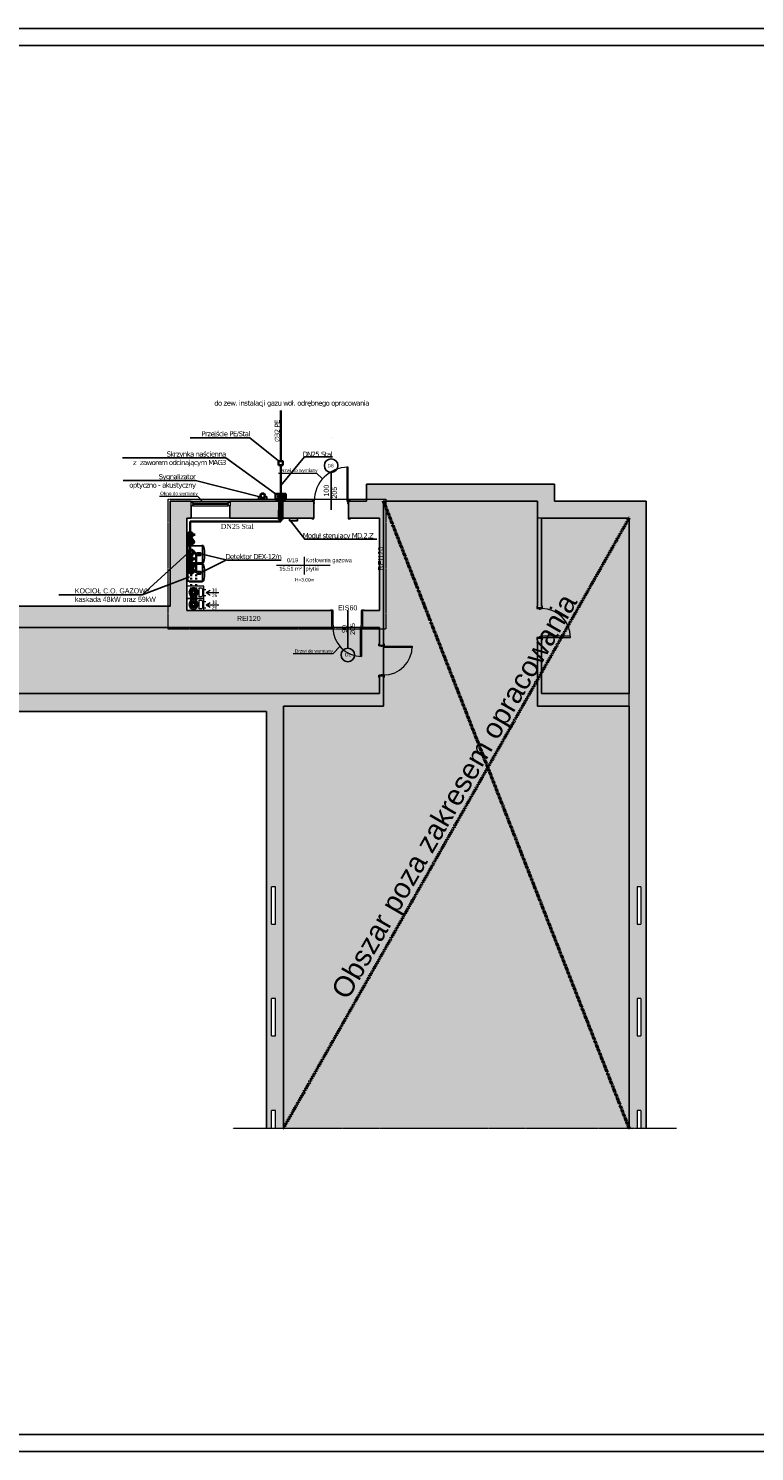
# Model space of a CAD drawing. Header units: inches. Extents: x -112469 to 885939, y -131046 to 286269.
# Tile 11 of 138: x -68105 to -46672, y -131046 to -89046. Entities that reach past the tile are written whole.
import ezdxf
from ezdxf import colors
from ezdxf.entities.mleader import LeaderData, LeaderLine
from ezdxf.math import Vec2, Vec3

# ---------------------------------------------------------------- set-up
doc = ezdxf.new("R2010")
doc.units = ezdxf.units.IN
doc.header["$MEASUREMENT"] = 0
doc.linetypes.add('Aligning Line 1_8_', pattern=[0.635, 0.3175, -0.3175])
doc.linetypes.add('Kreska', pattern=[0.635, 0.3175, -0.3175])
for name, color, linetype, lineweight in [('3_c.o._opis_średnice', 7, 'Continuous', 15), ('3_gaz_istniejacy', 7, 'Continuous', 30), ('_gaz', 40, 'Continuous', 35), ('_IS_CO grzejniki', 1, 'Continuous', 35), ('_IS_gaz opis', 46, 'Continuous', 25), ('A-AREA-IDEN', 251, 'Continuous', 9), ('A-DETL', 251, 'Continuous', 9), ('A-DETL-GENF', 254, 'Continuous', 9), ('A-DETL-MEDM', 251, 'Continuous', 25), ('A-DETL-THIN', 251, 'Continuous', 9), ('A-DOOR', 251, 'Continuous', 9), ('A-DOOR-FRAM', 251, 'Continuous', 18), ('A-GLAZ', 251, 'Continuous', 9), ('A-WALL', 251, 'Continuous', 9), ('A-WALL-PATT', 254, 'Continuous', 25), ('G-ANNO-TEXT', 251, 'Continuous', 9), ('GAZ', 40, 'Continuous', 60), ('I-WALL', 251, 'Continuous', 9), ('S-BEAM', 253, 'Continuous', 9)]:
    doc.layers.add(name, color=color, linetype=linetype, lineweight=lineweight)
doc.styles.add('Arial', font='arial.ttf', dxfattribs={"height": 25})
doc.styles.add('Arial_1', font='arial.ttf', dxfattribs={"height": 12})
doc.styles.add('Arial_3', font='arial.ttf', dxfattribs={"height": 15})
doc.styles.add('Arial_5', font='arial.ttf', dxfattribs={"height": 20})
doc.styles.add('krzysiek', font='times.ttf')
doc.styles.get("Standard").update_dxf_attribs({"font": 'arial.ttf'})

# ---------------------------------------------------------------- blocks, each defined once
blk = doc.blocks.new('Aluminum_1 szybowe - Okno 110_250 p_190-437917-3_Poziom parteru')
at = {"layer": 'A-GLAZ'}
for p, q in [((-81.3, 12.7), (-27.2, 12.7)), ((-81.3, 1.2), (-27.2, 1.2)), ((-27.2, 1.2), (-27.2, 12.7))]:
    blk.add_line(p, q, dxfattribs=at)
blk = doc.blocks.new('Aluminum_1 szybowe - Okno 110_250 p_190-V3-3_Poziom parteru')
at = {"layer": 'A-GLAZ'}
for p, q in [((-137.2, 12.7), (-27.2, 12.7)), ((-137.2, 12.7), (-137.2, 1.2)), ((-137.2, 1.2), (-27.2, 1.2)), ((-27.2, 1.2), (-27.2, 12.7))]:
    blk.add_line(p, q, dxfattribs=at)
blk = doc.blocks.new('Aluminum_1 szybowe - Okno 110_250 p_190-V4-3_Poziom parteru')
at = {"layer": 'A-GLAZ'}
for p, q in [((-137.2, 12.7), (-83.1, 12.7)), ((-137.2, 12.7), (-137.2, 1.2)), ((-137.2, 1.2), (-83.1, 1.2))]:
    blk.add_line(p, q, dxfattribs=at)
blk = doc.blocks.new('Drzwi-wewnętrzne-jednoskrzydłowe-dwupanelowe-drewniane - 900 x 2100mm-438152-3_Poziom parteru')
at = {"layer": 'A-DOOR', "lineweight": 18}
for p, q in [((42.5, 90.7), (39, 90.7)), ((39, 90.7), (39, 5.7)), ((42.5, 5.7), (42.5, 90.7)), ((39, 5.7), (42.5, 5.7))]:
    blk.add_line(p, q, dxfattribs=at)
at = {"layer": 'A-DOOR'}
for p, q in [((-43.1, 7.7), (-49.6, 7.7)), ((-49.6, 7.7), (-49.6, 5.7)), ((-49.6, 5.7), (-43.1, 5.7)), ((-43.1, 5.7), (-43.1, 7.7)), ((49.6, 7.7), (43.1, 7.7)), ((43.1, 7.7), (43.1, 5.7)), ((43.1, 5.7), (49.6, 5.7)), ((49.6, 5.7), (49.6, 7.7)), ((-43.1, -6.3), (-49.6, -6.3)), ((-49.6, -6.3), (-49.6, -8.3)), ((-49.6, -8.3), (-43.1, -8.3)), ((-43.1, -8.3), (-43.1, -6.3)), ((49.6, -6.3), (43.1, -6.3)), ((43.1, -6.3), (43.1, -8.3)), ((43.1, -8.3), (49.6, -8.3)), ((49.6, -8.3), (49.6, -6.3))]:
    blk.add_line(p, q, dxfattribs=at)
blk.add_arc((42.5, 5.7), 85, 90, 180, dxfattribs=at)
at = {"layer": 'A-DOOR-FRAM'}
for p, q in [((-42.5, 5.7), (-45, 5.7)), ((-45, 5.7), (-45, -6.3)), ((-42.5, 2.2), (-42.5, 5.7)), ((-41.2, 2.2), (-42.5, 2.2)), ((-41.2, -1.3), (-41.2, 2.2)), ((42.5, 2.2), (41.2, 2.2)), ((41.2, 2.2), (41.2, -1.3)), ((42.5, 5.7), (42.5, 2.2)), ((45, 5.7), (42.5, 5.7)), ((45, -6.3), (45, 5.7)), ((-45, -6.3), (-42.5, -6.3)), ((-42.5, -6.3), (-42.5, -1.3)), ((-42.5, -1.3), (-41.2, -1.3)), ((41.2, -1.3), (42.5, -1.3)), ((42.5, -1.3), (42.5, -6.3)), ((42.5, -6.3), (45, -6.3))]:
    blk.add_line(p, q, dxfattribs=at)
blk = doc.blocks.new('Drzwi-wewnętrzne-jednoskrzydłowe-dwupanelowe-drewniane - 1000 x 2100mm-689993-3_Poziom parteru')
at = {"layer": 'A-DOOR', "lineweight": 18}
for p, q in [((50, 124.6825), (46.5, 124.6825)), ((46.5, 124.6825), (46.5, 24.6825)), ((50, 24.6825), (50, 124.6825)), ((46.5, 24.6825), (50, 24.6825))]:
    blk.add_line(p, q, dxfattribs=at)
at = {"layer": 'A-DOOR'}
for p, q in [((-50.635, 26.6825), (-57.135, 26.6825)), ((-57.135, 26.6825), (-57.135, 24.6825)), ((-57.135, 24.6825), (-50.635, 24.6825)), ((-50.635, 24.6825), (-50.635, 26.6825)), ((57.135, 26.6825), (50.635, 26.6825)), ((50.635, 26.6825), (50.635, 24.6825)), ((50.635, 24.6825), (57.135, 24.6825)), ((57.135, 24.6825), (57.135, 26.6825)), ((-50.635, -25.3175), (-57.135, -25.3175)), ((-57.135, -25.3175), (-57.135, -27.3175)), ((-57.135, -27.3175), (-50.635, -27.3175)), ((-50.635, -27.3175), (-50.635, -25.3175)), ((57.135, -25.3175), (50.635, -25.3175)), ((50.635, -25.3175), (50.635, -27.3175)), ((50.635, -27.3175), (57.135, -27.3175)), ((57.135, -27.3175), (57.135, -25.3175))]:
    blk.add_line(p, q, dxfattribs=at)
blk.add_arc((50, 24.6825), 100, 90, 180, dxfattribs=at)
at = {"layer": 'A-DOOR-FRAM'}
for p, q in [((-50, 24.6825), (-52.5, 24.6825)), ((-52.5, 24.6825), (-52.5, -25.3175)), ((-50, 21.1825), (-50, 24.6825)), ((-48.73, 21.1825), (-50, 21.1825)), ((-50, -25.3175), (-50, 17.69)), ((-50, 17.69), (-48.73, 17.69)), ((-48.73, 17.69), (-48.73, 21.1825)), ((50, 21.1825), (48.73, 21.1825)), ((48.73, 21.1825), (48.73, 17.69)), ((48.73, 17.69), (50, 17.69)), ((50, 24.6825), (50, 21.1825)), ((52.5, 24.6825), (50, 24.6825)), ((50, 17.69), (50, -25.3175)), ((52.5, -25.3175), (52.5, 24.6825)), ((-52.5, -25.3175), (-50, -25.3175)), ((50, -25.3175), (52.5, -25.3175))]:
    blk.add_line(p, q, dxfattribs=at)
blk = doc.blocks.new('Drzwi-wewnętrzne-jednoskrzydłowe-dwupanelowe-drewniane - 900 x 2100mm-683114-3_Poziom parteru')
at = {"layer": 'A-DOOR'}
for p, q in [((-49.635, 27.3175), (-43.135, 27.3175)), ((-49.635, 25.3175), (-49.635, 27.3175)), ((-43.135, 25.3175), (-49.635, 25.3175)), ((-43.135, 27.3175), (-43.135, 25.3175)), ((43.135, 27.3175), (49.635, 27.3175)), ((43.135, 25.3175), (43.135, 27.3175)), ((49.635, 25.3175), (43.135, 25.3175)), ((49.635, 27.3175), (49.635, 25.3175)), ((-49.635, -24.6825), (-43.135, -24.6825)), ((-49.635, -26.6825), (-49.635, -24.6825)), ((-43.135, -26.6825), (-49.635, -26.6825)), ((-43.135, -24.6825), (-43.135, -26.6825)), ((43.135, -24.6825), (49.635, -24.6825)), ((43.135, -26.6825), (43.135, -24.6825)), ((49.635, -26.6825), (43.135, -26.6825)), ((49.635, -24.6825), (49.635, -26.6825))]:
    blk.add_line(p, q, dxfattribs=at)
at = {"layer": 'A-DOOR', "lineweight": 18}
for p, q in [((39, -24.6825), (42.5, -24.6825)), ((39, -109.6825), (39, -24.6825)), ((42.5, -24.6825), (42.5, -109.6825)), ((42.5, -109.6825), (39, -109.6825))]:
    blk.add_line(p, q, dxfattribs=at)
at = {"layer": 'A-DOOR'}
blk.add_arc((42.5, -24.6825), 85, 180, 270, dxfattribs=at)
at = {"layer": 'A-DOOR-FRAM'}
for p, q in [((-45, 25.3175), (-42.5, 25.3175)), ((-45, -24.6825), (-45, 25.3175)), ((-42.5, 25.3175), (-42.5, -17.69)), ((42.5, 25.3175), (45, 25.3175)), ((42.5, -17.69), (42.5, 25.3175)), ((45, 25.3175), (45, -24.6825)), ((-42.5, -24.6825), (-45, -24.6825)), ((-42.5, -17.69), (-41.23, -17.69)), ((-42.5, -21.1825), (-42.5, -24.6825)), ((-41.23, -21.1825), (-42.5, -21.1825)), ((-41.23, -17.69), (-41.23, -21.1825)), ((41.23, -17.69), (42.5, -17.69)), ((41.23, -21.1825), (41.23, -17.69)), ((42.5, -21.1825), (41.23, -21.1825)), ((42.5, -24.6825), (42.5, -21.1825)), ((45, -24.6825), (42.5, -24.6825))]:
    blk.add_line(p, q, dxfattribs=at)
blk = doc.blocks.new('Aluminum_1 szybowe - 115x115-690100-3_Poziom parteru')
at = {"layer": 'A-GLAZ', "lineweight": 18}
for p, q in [((-137.2, -13.7), (-132.1, -13.7)), ((-137.2, -25.1), (-137.2, -13.7)), ((-132.1, -25.1), (-137.2, -25.1)), ((-132.1, -13.7), (-132.1, -25.1)), ((-132.1, -18.1), (-27.2, -18.1)), ((-132.1, -20.7), (-132.1, -18.1)), ((-27.2, -20.7), (-132.1, -20.7)), ((-27.2, -13.7), (-22.2, -13.7)), ((-27.2, -25.1), (-27.2, -13.7)), ((-27.2, -18.1), (-27.2, -20.7)), ((-22.2, -25.1), (-27.2, -25.1)), ((-22.2, -13.7), (-22.2, -25.1))]:
    blk.add_line(p, q, dxfattribs=at)
at = {"layer": 'A-GLAZ'}
for p, q in [((-27.2, -13.7), (-132.1, -13.7)), ((-132.1, -25.1), (-27.2, -25.1))]:
    blk.add_line(p, q, dxfattribs=at)
blk = doc.blocks.new('Drzwi-wewnętrzne-jednoskrzydłowe-dwupanelowe-drewniane - 900 x 2100mm-658395-3_Poziom parteru')
at = {"layer": 'A-DOOR'}
for p, q in [((-49.6, 8.3), (-43.1, 8.3)), ((-49.6, 6.3), (-49.6, 8.3)), ((-43.1, 6.3), (-49.6, 6.3)), ((-43.1, 8.3), (-43.1, 6.3)), ((43.1, 8.3), (49.6, 8.3)), ((43.1, 6.3), (43.1, 8.3)), ((49.6, 6.3), (43.1, 6.3)), ((49.6, 8.3), (49.6, 6.3)), ((-49.6, -5.7), (-43.1, -5.7)), ((-49.6, -7.7), (-49.6, -5.7)), ((-43.1, -7.7), (-49.6, -7.7)), ((-43.1, -5.7), (-43.1, -7.7)), ((43.1, -5.7), (49.6, -5.7)), ((43.1, -7.7), (43.1, -5.7)), ((49.6, -7.7), (43.1, -7.7)), ((49.6, -5.7), (49.6, -7.7))]:
    blk.add_line(p, q, dxfattribs=at)
at = {"layer": 'A-DOOR', "lineweight": 18}
for p, q in [((39, -5.7), (42.5, -5.7)), ((39, -90.7), (39, -5.7)), ((42.5, -5.7), (42.5, -90.7)), ((42.5, -90.7), (39, -90.7))]:
    blk.add_line(p, q, dxfattribs=at)
at = {"layer": 'A-DOOR'}
blk.add_arc((42.5, -5.7), 85, 180, 270, dxfattribs=at)
at = {"layer": 'A-DOOR-FRAM'}
for p, q in [((-45, 6.3), (-42.5, 6.3)), ((-45, -5.7), (-45, 6.3)), ((-42.5, 6.3), (-42.5, 1.3)), ((-42.5, 1.3), (-41.2, 1.3)), ((-41.2, 1.3), (-41.2, -2.2)), ((41.2, 1.3), (42.5, 1.3)), ((41.2, -2.2), (41.2, 1.3)), ((42.5, 6.3), (45, 6.3)), ((42.5, 1.3), (42.5, 6.3)), ((45, 6.3), (45, -5.7)), ((-42.5, -5.7), (-45, -5.7)), ((-42.5, -2.2), (-42.5, -5.7)), ((-41.2, -2.2), (-42.5, -2.2)), ((42.5, -2.2), (41.2, -2.2)), ((42.5, -5.7), (42.5, -2.2)), ((45, -5.7), (42.5, -5.7))]:
    blk.add_line(p, q, dxfattribs=at)
blk = doc.blocks.new('Etyk_pom_1_mala - Etyk_pom_1_mala-219433-3_Poziom parteru')
at = {"layer": 'A-AREA-IDEN'}
for p, q in [((-0.096, 0.144), (-0.096, -0.378)), ((-0.915, -0.101), (0.666, -0.101))]:
    blk.add_line(p, q, dxfattribs=at)
blk = doc.blocks.new('komin systemowy_dym_1went1 - komin systemowy_Kasia-2680340-3_Parter')
at = {"layer": 'S-BEAM'}
for p, q in [((50, 36), (0, 36)), ((0, 36), (0, 0)), ((36.1, 31.1), (43.2, 31.1)), ((36.1, 5.1), (36.1, 31.1)), ((42.6, 5.1), (36.1, 5.1)), ((45.7, 8.3), (42.6, 5.1)), ((43.2, 31.1), (45.7, 26.8)), ((45.7, 26.8), (45.7, 8.3)), ((50, 0), (50, 36)), ((0, 0), (50, 0))]:
    blk.add_line(p, q, dxfattribs=at)
for radius, start, end in [(13.5, 0, 180), (13.5, 180, 0), (13.5, 159.0965, 164.2782), (13.5, 195.7218, 200.9035), (13.5, 142.3734, 148.5517), (13.5, 211.4483, 217.6266), (10, 360, 180), (10, 161.977, 180), (10, 180, 360), (10, 180, 198.023), (13.5, 126.247, 132.8178), (10, 143.3121, 156.6879), (10, 203.3121, 216.6879), (13.5, 227.1822, 233.753), (8.5, 0, 180), (8.5, 180, 0), (8.5, 156.6879, 161.977), (8.5, 198.023, 203.3121), (10, 101.977, 138.023), (10, 221.977, 258.023), (8.5, 138.023, 143.3121), (8.5, 216.6879, 221.977), (13.5, 110.3191, 117.0726), (13.5, 242.9274, 249.6809), (13.5, 94.4808, 101.3099), (13.5, 258.6901, 265.5192), (8.5, 96.6879, 101.977), (8.5, 258.023, 263.3121), (10, 83.3121, 96.6879), (10, 263.3121, 276.6879), (8.5, 78.023, 83.3121), (8.5, 276.6879, 281.977), (13.5, 78.6901, 85.5192), (13.5, 274.4808, 281.3099), (10, 41.977, 78.023), (10, 281.977, 318.023), (13.5, 62.9274, 69.6809), (13.5, 290.3191, 297.0726), (8.5, 36.6879, 41.977), (8.5, 318.023, 323.3121), (8.5, 18.023, 23.3121), (8.5, 336.6879, 341.977), (13.5, 47.1822, 53.753), (10, 23.3121, 36.6879), (10, 323.3121, 336.6879), (13.5, 306.247, 312.8178), (10, 0, 18.023), (10, 341.977, 360), (13.5, 31.4483, 37.6266), (13.5, 322.3734, 328.5517), (13.5, 15.7218, 20.9035), (13.5, 339.0965, 344.2782)]:
    blk.add_arc((19.4, 18), radius, start, end, dxfattribs=at)
blk = doc.blocks.new('piwnica')
at = {"layer": 'A-DETL-GENF', "true_color": 0xe5e5e5}
for points in [[(37454.19, -6258.34), (47646.09, -6258.34), (47646.09, 6212.75), (44946.09, 6212.75), (44946.09, 8217.75), (45066.09, 8217.75), (45066.09, 6582.75), (47646.09, 6582.75), (47646.09, 11762.75), (45066.09, 11762.75), (45066.09, 9117.75), (44946.09, 9117.75), (44946.09, 12262.75), (40396.09, 12262.75), (40396.09, 6212.75), (37446.09, 6212.75), (37446.09, -6258.34)], [(40276.09, 6582.75), (40276.09, 7107.75), (40396.09, 7107.75), (40396.09, 8007.75), (40276.09, 8007.75), (40276.09, 8532.75), (24996.09, 8532.75), (24996.09, 8512.75), (24246.09, 8512.75), (24246.09, 6612.75), (24996.09, 6612.75), (24996.09, 6582.75), (38602.34, 6582.75)]]:
    blk.add_hatch(color=254, dxfattribs=at).paths.add_polyline_path(points)
at = {"layer": 'A-WALL-PATT', "lineweight": 9}
for points in [[(40396.09, 11762.75), (40396.09, 12762.75), (39896.09, 12762.75), (39896.09, 11762.75), (40276.09, 11762.75)], [(42945.35, 12262.75), (44946.09, 12262.75), (44946.09, 12762.75), (40396.09, 12762.75), (40396.09, 12262.75)], [(45066.09, 11762.75), (45446.09, 11762.75), (45446.09, 12762.75), (44946.09, 12762.75), (44946.09, 11762.75)], [(34096.09, 9162.75), (34596.09, 9162.75), (34596.09, 12262.75), (34096.09, 12262.75)], [(45446.09, 11762.75), (48146.09, 11762.75), (48146.09, 12262.75), (45446.09, 12262.75)], [(40276.09, 9032.75), (40396.09, 9032.75), (40396.09, 11762.75), (40276.09, 11762.75), (40276.09, 10120.74)], [(28861.81, 8532.75), (34596.09, 8532.75), (34596.09, 9162.75), (24996.09, 9162.75), (24996.09, 8532.75), (27101.37, 8532.75)], [(35903.58, 6052.75), (36946.09, 6052.75), (36946.09, 6582.75), (24996.09, 6582.75), (24996.09, 6052.75), (28861.81, 6052.75)], [(37446.09, 6212.75), (40276.09, 6212.75), (40276.09, 6582.75), (37446.09, 6582.75)]]:
    blk.add_hatch(color=251, dxfattribs=at).paths.add_polyline_path(points)
h = blk.add_hatch(color=251, dxfattribs=at)
h.paths.add_polyline_path([(34596.09, 11762.75), (34716.09, 11762.75), (34716.09, 12262.75), (34596.09, 12262.75)])
h.paths.add_polyline_path([(35866.09, 11762.75), (38326.09, 11762.75), (38326.09, 12262.75), (35866.09, 12262.75), (35866.09, 12123.05)])
h.paths.add_polyline_path([(39896.09, 11762.75), (39896.09, 12262.75), (39376.09, 12262.75), (39376.09, 11762.75), (39424.46, 11762.75)])
h = blk.add_hatch(color=251, dxfattribs=at)
h.paths.add_polyline_path([(44946.09, 6212.75), (47646.09, 6212.75), (47646.09, 6582.75), (45066.09, 6582.75), (45066.09, 8217.75), (44946.09, 8217.75), (44946.09, 6582.75)])
h.paths.add_polyline_path([(45031.09, 9117.75), (45066.09, 9117.75), (45066.09, 11762.75), (44946.09, 11762.75), (44946.09, 9117.75), (44996.17, 9117.75)])
h = blk.add_hatch(color=251, dxfattribs=at)
h.paths.add_polyline_path([(47996.09, -6258.34), (48146.09, -6258.34), (48146.09, 11762.75), (47646.09, 11762.75), (47646.09, -6258.34), (47881.79, -6258.34), (47881.79, -5717.25), (47996.09, -5717.25), (47996.09, -5768.05)])
h.paths.add_polyline_path([(47881.79, -3517.25), (47881.79, -2417.25), (47996.09, -2417.25), (47996.09, -3517.25)])
h.paths.add_polyline_path([(47996.09, -217.25), (47881.79, -217.25), (47881.79, 882.75), (47996.09, 882.75), (47996.09, -166.45)])
h = blk.add_hatch(color=251, dxfattribs=at)
h.paths.add_polyline_path([(39776.09, 8532.75), (40396.09, 8532.75), (40396.09, 9032.75), (39776.09, 9032.75), (39776.09, 8567.75)])
h.paths.add_polyline_path([(34596.09, 8532.75), (38876.09, 8532.75), (38876.09, 9032.75), (34596.09, 9032.75)])
h = blk.add_hatch(color=251, dxfattribs=at)
h.paths.add_polyline_path([(40396.09, 6212.75), (40396.09, 7107.75), (40276.09, 7107.75), (40276.09, 6212.75)])
h.paths.add_polyline_path([(40276.09, 8007.75), (40396.09, 8007.75), (40396.09, 8532.75), (40276.09, 8532.75), (40276.09, 8054.1)])
h = blk.add_hatch(color=251, dxfattribs=at)
h.paths.add_polyline_path([(37242.96, -6258.34), (37446.09, -6258.34), (37446.09, 6582.75), (36946.09, 6582.75), (36946.09, -6258.34), (37096.09, -6258.34), (37096.09, -5717.25), (37210.39, -5717.25), (37210.39, -6258.34)])
h.paths.add_polyline_path([(37210.39, -3517.25), (37096.09, -3517.25), (37096.09, -2417.25), (37210.39, -2417.25), (37210.39, -3466.45)])
h.paths.add_polyline_path([(37097.29, -217.25), (37096.09, -217.25), (37096.09, 882.75), (37210.39, 882.75), (37210.39, -217.25)])
at = {"layer": 'A-DETL', "color": 251}
for p, q in [((37302.42, 13092.7), (38422.42, 13092.7)), ((38422.42, 13092.7), (38593.81, 12921.31)), ((33783.77, 12408.75), (34903.77, 12408.75)), ((34903.77, 12408.75), (35075.16, 12237.35)), ((37727.42, 7767.7), (38907.42, 7767.7)), ((38907.42, 7767.7), (39109.04, 7969.32))]:
    blk.add_line(p, q, dxfattribs=at)
at = {"layer": 'A-DETL', "color": 251, "linetype": 'Aligning Line 1_8_', "lineweight": 18}
for p, q in [((34030.53, 12325.68), (40470.53, 12325.68)), ((34030.53, 12325.68), (34030.53, 8485.01)), ((40470.53, 12325.68), (40470.53, 8485.01)), ((40470.53, 8485.01), (34030.53, 8485.01))]:
    blk.add_line(p, q, dxfattribs=at)
at = {"layer": 'A-DETL', "color": 251, "linetype": 'Aligning Line 1_8_', "lineweight": 50}
for p, q in [((40396.09, 12262.75), (47646.09, -6241.85)), ((37446.09, -6241.85), (47646.09, 11762.75))]:
    blk.add_line(p, q, dxfattribs=at)
at = {"layer": 'A-DETL', "color": 251, "linetype": 'Aligning Line 1_8_'}
blk.add_line((35946.09, -6241.85), (49046.09, -6241.85), dxfattribs=at)
at = {"layer": 'A-DETL-MEDM', "color": 251}
for p, q in [((38851.09, 12002.75), (38851.09, 13112.75)), ((39344.28, 9035.07), (39344.28, 7925.07))]:
    blk.add_line(p, q, dxfattribs=at)
for centre in [(38851.09, 13312.75), (39344.28, 7725.07)]:
    blk.add_circle(centre, 200, dxfattribs=at)
at = {"layer": 'A-DETL-THIN', "color": 251}
for p, q in [((44946.09, 12262.75), (40396.09, 12262.75)), ((40396.09, 12262.75), (40396.09, 6212.75)), ((44946.09, 11762.75), (44946.09, 12262.75)), ((47646.09, 11762.75), (44946.09, 11762.75)), ((47646.09, -6258.34), (47646.09, 11762.75)), ((35053.5, 9660.33), (35153.5, 9660.33)), ((35053.5, 9475.33), (35153.5, 9475.33)), ((35053.5, 9300.33), (35153.5, 9300.33)), ((35160.91, 9562.83), (35282.16, 9632.83)), ((35160.91, 9562.83), (35540.91, 9562.83)), ((35160.91, 9562.83), (35282.16, 9492.83)), ((35160.91, 9202.83), (35282.16, 9272.83)), ((35053.5, 9115.33), (35153.5, 9115.33)), ((35160.91, 9202.83), (35540.91, 9202.83)), ((35160.91, 9202.83), (35282.16, 9132.83)), ((40276.09, 8532.75), (24246.09, 8532.75)), ((40276.09, 8007.75), (40276.09, 8532.75)), ((40396.09, 8007.75), (40276.09, 8007.75)), ((40396.09, 7107.75), (40396.09, 8007.75)), ((40276.09, 6582.75), (40276.09, 7107.75)), ((40276.09, 7107.75), (40396.09, 7107.75)), ((24246.09, 6582.75), (40276.09, 6582.75)), ((40396.09, 6212.75), (37446.09, 6212.75)), ((37446.09, 6212.75), (37446.09, -6258.34))]:
    blk.add_line(p, q, dxfattribs=at)
at = {"layer": 'A-WALL', "color": 251, "lineweight": 25}
for p, q in [((39896.09, 12762.75), (39896.09, 12262.75)), ((45446.09, 12762.75), (39896.09, 12762.75)), ((45446.09, 12262.75), (45446.09, 12762.75)), ((34716.09, 12262.75), (34096.09, 12262.75)), ((34096.09, 12262.75), (34096.09, 9162.75)), ((34716.09, 12237.35), (34716.09, 12262.75)), ((38279.74, 12262.75), (35866.09, 12262.75)), ((35866.09, 12262.75), (35866.09, 12237.35)), ((39896.09, 12262.75), (39422.44, 12262.75)), ((40396.09, 12262.75), (44946.09, 12262.75)), ((40396.09, 8054.1), (40396.09, 12262.75)), ((44946.09, 12262.75), (44946.09, 9164.1)), ((48146.09, 12262.75), (45446.09, 12262.75)), ((48146.09, -6258.34), (48146.09, 12262.75)), ((34596.09, 9032.75), (34596.09, 11762.75)), ((34596.09, 11762.75), (34716.09, 11762.75)), ((34716.09, 11762.75), (34716.09, 12123.05)), ((35866.09, 12123.05), (35866.09, 11762.75)), ((35866.09, 11762.75), (38279.74, 11762.75)), ((39422.44, 11762.75), (40276.09, 11762.75)), ((40276.09, 11762.75), (40276.09, 9032.75)), ((45066.09, 11762.75), (47646.09, 11762.75)), ((45066.09, 9164.1), (45066.09, 11762.75)), ((47646.09, 11762.75), (47646.09, 6582.75)), ((34096.09, 9162.75), (24996.09, 9162.75)), ((38829.74, 9032.75), (34596.09, 9032.75)), ((40276.09, 9032.75), (39822.44, 9032.75)), ((24996.09, 8532.75), (38829.74, 8532.75)), ((39822.44, 8532.75), (40276.09, 8532.75)), ((40276.09, 8532.75), (40276.09, 8054.1)), ((44946.09, 8171.4), (44946.09, 6212.75)), ((45066.09, 6582.75), (45066.09, 8171.4)), ((40276.09, 7061.4), (40276.09, 6582.75)), ((40396.09, 6212.75), (40396.09, 7061.4)), ((40276.09, 6582.75), (36946.09, 6582.75)), ((47646.09, 6582.75), (45066.09, 6582.75)), ((36946.09, 6052.75), (36946.09, -6258.34)), ((37446.09, -6258.34), (37446.09, 6212.75)), ((37446.09, 6212.75), (40396.09, 6212.75)), ((44946.09, 6212.75), (47646.09, 6212.75)), ((47646.09, 6212.75), (47646.09, -6258.34))]:
    blk.add_line(p, q, dxfattribs=at)
at = {"layer": 'A-WALL', "color": 251}
for p, q in [((34716.09, 12262.75), (35866.09, 12262.75)), ((35866.09, 11762.75), (34716.09, 11762.75))]:
    blk.add_line(p, q, dxfattribs=at)
at = {"layer": 'I-WALL', "color": 251, "lineweight": 25}
for p, q in [((36946.09, 6582.75), (24996.09, 6582.75)), ((24996.09, 6052.75), (36946.09, 6052.75))]:
    blk.add_line(p, q, dxfattribs=at)
at = {"layer": 'A-AREA-IDEN', "color": 251, "xscale": 999.9999999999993, "yscale": 999.9999999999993, "zscale": 999.9999999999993}
blk.add_blockref('Etyk_pom_1_mala - Etyk_pom_1_mala-219433-3_Poziom parteru', (38153.77, 10478.23), dxfattribs=at)
at = {"layer": 'A-DOOR', "color": 251, "xscale": 10, "yscale": 10, "zscale": 10}
for name, p in [('Drzwi-wewnętrzne-jednoskrzydłowe-dwupanelowe-drewniane - 1000 x 2100mm-689993-3_Poziom parteru', (38851.09, 12015.93)), ('Drzwi-wewnętrzne-jednoskrzydłowe-dwupanelowe-drewniane - 900 x 2100mm-683114-3_Poziom parteru', (39326.09, 8779.58))]:
    blk.add_blockref(name, p, dxfattribs=at)
for name, p, rotation in [('Drzwi-wewnętrzne-jednoskrzydłowe-dwupanelowe-drewniane - 900 x 2100mm-438152-3_Poziom parteru', (45009.27, 8667.75), 270), ('Drzwi-wewnętrzne-jednoskrzydłowe-dwupanelowe-drewniane - 900 x 2100mm-658395-3_Poziom parteru', (40339.27, 7557.75), 90)]:
    blk.add_blockref(name, p, dxfattribs=dict(at, rotation=rotation))
at = {"layer": 'A-GLAZ', "color": 251, "xscale": 10, "yscale": 10, "zscale": 10}
for name, p, rotation in [('Aluminum_1 szybowe - 115x115-690100-3_Poziom parteru', (34494.49, 11986.2), 180), ('Aluminum_1 szybowe - Okno 110_250 p_190-V3-3_Poziom parteru', (37222.65, 1154.35), 89.99999999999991), ('Aluminum_1 szybowe - Okno 110_250 p_190-V3-3_Poziom parteru', (47869.54, -488.85), 269.9999999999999), ('Aluminum_1 szybowe - Okno 110_250 p_190-V3-3_Poziom parteru', (37222.65, -2145.65), 89.99999999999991), ('Aluminum_1 szybowe - Okno 110_250 p_190-V3-3_Poziom parteru', (47869.54, -3788.85), 269.9999999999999), ('Aluminum_1 szybowe - Okno 110_250 p_190-437917-3_Poziom parteru', (37222.65, -5445.65), 89.99999999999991), ('Aluminum_1 szybowe - Okno 110_250 p_190-V4-3_Poziom parteru', (47869.54, -7088.85), 269.9999999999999)]:
    blk.add_blockref(name, p, dxfattribs=dict(at, rotation=rotation))
at = {"layer": 'S-BEAM', "color": 251, "xscale": 10, "yscale": 10, "zscale": 10}
for p in [(34596.09, 9392.75), (34596.09, 9032.75)]:
    blk.add_blockref('komin systemowy_dym_1went1 - komin systemowy_Kasia-2680340-3_Parter', p, dxfattribs=at)
at = {"layer": 'A-AREA-IDEN', "color": 251, "char_height": 120, "attachment_point": 1, "style": 'Arial'}
for s, insert, width in [('0/19', (37551.86, 10579.95), 424.8944), ('Kot', (38094.64, 10579.95), 328.6919), ('łownia gazowa', (38365.84, 10579.95), 1410.97), ('15.51 m²', (37320.5, 10328.24), 857.8056), ('\\fArial|b0|i0|c238|p34|;p', (38094.64, 10328.24), 120.2531), ('łytki', (38193.86, 10328.24), 384.81)]:
    blk.add_mtext(s, dxfattribs=dict(at, insert=insert, width=width))
at = {"layer": 'G-ANNO-TEXT', "color": 251, "attachment_point": 1}
for s, insert, char_height, width, style in [('Drzwi do wymiany', (37323.11, 13223.7), 100, 1338.8181, 'Arial_3'), ('D8', (38746.58, 13364), 100, 216.4556, 'Arial_3'), ('Okno do wymiany', (33804.46, 12539.74), 100, 1322.7844, 'Arial_3'), ('10', (35333.03, 9691.28), 100, 192.405, 'Arial_1'), ('H=3,00m', (37787.9, 9992.54), 100, 673.4175, 'Arial_3'), ('26', (35333.03, 9532.53), 100, 192.405, 'Arial_1'), ('10', (35333.03, 9331.28), 100, 192.405, 'Arial_1'), ('26', (35333.03, 9172.53), 100, 192.405, 'Arial_1'), ('REI120', (36071.95, 8876.12), 150, 857.8056, 'Arial_1'), ('EIS60', (39055.51, 9189.7), 150, 697.4681, 'Arial_1'), ('Drzwi do wymiany', (37778.11, 7888.7), 100, 1338.8181, 'Arial_3'), ('D1', (39263.79, 7781.47), 100, 216.4556, 'Arial_3')]:
    blk.add_mtext(s, dxfattribs=dict(at, insert=insert, char_height=char_height, width=width, style=style))
for s, insert, char_height, width, rotation, style in [('100', (38634.59, 12399.04), 150, 432.9112, 90, 'Arial_1'), ('205', (38872.71, 12339.51), 150, 432.9112, 90, 'Arial_1'), ('REI120', (40238.76, 10216.44), 150, 857.8056, 90, 'Arial_1'), ('Obszar poza zakresem opracowania', (38821.41, -2186.77), 600, 16643.0325, 60.043017, 'Arial_5'), ('90', (39168.43, 8374.45), 150, 288.6075, 90, 'Arial_1'), ('205', (39406.56, 8314.92), 150, 432.9112, 90, 'Arial_1')]:
    blk.add_mtext(s, dxfattribs=dict(at, insert=insert, char_height=char_height, width=width, rotation=rotation, style=style))
blk = doc.blocks.new('boven aanzicht con')
at = {"color": 1}
for p, q in [((3994, 1300), (4494, 1300)), ((3994, 871), (3994, 1300)), ((4464, 1308), (4024, 1308)), ((4024, 1308), (4024, 1306)), ((4024, 1306), (4024, 1303)), ((4024, 1303), (4024, 1302)), ((4024, 1300), (4024, 1302)), ((4074, 1338), (4074, 1288)), ((4414, 1339), (4414, 1288)), ((4464, 1308), (4464, 1306)), ((4464, 1306), (4464, 1303)), ((4464, 1303), (4464, 1302)), ((4464, 1302), (4464, 1300)), ((4494, 1300), (4494, 875)), ((3994, 871), (3994, 870)), ((3994, 871), (3994, 870)), ((3994, 871), (3994, 870)), ((3994, 870), (3995, 870)), ((3994, 870), (3994, 851)), ((3994, 851), (3994, 870)), ((3995, 870), (4493, 870)), ((4267, 1120), (4267, 1122)), ((4267, 1119), (4268, 1118)), ((4290, 1112), (4290, 1113)), ((4291, 1113), (4292, 1115)), ((4305, 1205), (4301, 1205)), ((4303, 1207), (4303, 1204)), ((4493, 870), (4494, 870)), ((4493, 848), (4494, 855)), ((4494, 870), (4494, 875)), ((4494, 870), (4494, 871)), ((4494, 851), (4494, 870))]:
    blk.add_line(p, q, dxfattribs=at)
blk.add_circle((4303, 1206), 73.5, dxfattribs=at)
for centre, radius, start, end in [((4023, 1301), 1, 270, 294.4698), ((4303, 1205), 91, 82.8298, 246.7741), ((4303, 1205), 56.2, 76.7634, 133.2366), ((4303, 1205), 91, 262.8458, 82.833), ((4296, 1178), 84.3, 73.8349, 76.2255), ((4464, 1301), 1, 245.5302, 270), ((4644, 863), 650, 180.5382, 181.3738), ((3996, 847), 2, 180.8133, 242.8265), ((4303, 1205), 56.2, 136.7634, 193.2366), ((4303, 1205), 56.2, 193.2366, 196.7634), ((4303, 1205), 56.2, 196.7634, 253.638), ((4303, 1205), 46.9, 262.3398, 247.5407), ((4303, 1205), 56.2, 133.2366, 136.7634), ((4303, 1205), 47, 249.1044, 260.8956), ((4303, 1205), 56.2, 253.638, 256.362), ((4303, 1205), 56.2, 256.362, 313.2366), ((4303, 1205), 56.2, 16.7634, 73.2366), ((4303, 1205), 56.2, 313.2366, 316.7634), ((4303, 1205), 56.2, 316.7634, 13.2366), ((4303, 1205), 56.2, 13.2366, 16.7634), ((4491, 847), 2, 296.1028, 359.1617), ((4244, 1927), 1118, 258.651, 281.2547)]:
    blk.add_arc(centre, radius, start, end, dxfattribs=at)
blk.add_ellipse((4279, 1116), major_axis=(11.6, -3.1), ratio=0.258819, dxfattribs=at)
for points, knots in [([(3994, 871), (3994, 871), (3994, 871), (3994, 871), (3994, 871), (3994, 871), (3994, 871), (3994, 871), (3994, 870), (3994, 870)], [0.3740197, 0.3740197, 0.3740197, 0.3740197, 0.5, 0.5, 0.75, 0.75, 0.875, 0.875, 1, 1, 1, 1]), ([(4248, 1193), (4248, 1192), (4248, 1192), (4248, 1192), (4248, 1192), (4248, 1192)], [0, 0, 0, 0, 0.5, 0.5, 1, 1, 1, 1]), ([(4248, 1190), (4249, 1190), (4249, 1190), (4249, 1190), (4249, 1189), (4249, 1189)], [0, 0, 0, 0, 0.5, 0.5, 1, 1, 1, 1]), ([(4285, 1162), (4285, 1162), (4285, 1162), (4286, 1162), (4286, 1162), (4286, 1162)], [0.7770185, 0.7770185, 0.7770185, 0.7770185, 0.875, 0.875, 1, 1, 1, 1]), ([(4295, 1159), (4296, 1159), (4296, 1159), (4296, 1159), (4296, 1159), (4297, 1159)], [0, 0, 0, 0, 0.125, 0.125, 0.20416, 0.20416, 0.20416, 0.20416]), ([(4494, 857), (4494, 856), (4494, 855), (4494, 854), (4494, 853), (4494, 852), (4494, 851), (4493, 849), (4493, 848), (4493, 848), (4493, 847), (4493, 847)], [0, 0, 0, 0, 0.0625, 0.0625, 0.125, 0.125, 0.25, 0.25, 0.375, 0.375, 0.46456, 0.46456, 0.46456, 0.46456]), ([(4493, 847), (4493, 847), (4493, 848), (4493, 848), (4493, 848), (4493, 848)], [0.6013961, 0.6013961, 0.6013961, 0.6013961, 0.75, 0.75, 0.7995415, 0.7995415, 0.7995415, 0.7995415])]:
    blk.add_open_spline(points, degree=3, knots=knots, dxfattribs=at)
for points in [[(3995, 845), (4005, 841), (4015, 836), (4025, 831)], [(4463, 831), (4473, 836), (4483, 841), (4492, 845)]]:
    blk.add_open_spline(points, degree=3, dxfattribs=at)
blk.add_rational_spline([(4290, 1113), (4295, 1115), (4282, 1119), (4268, 1124), (4267, 1120)], [1, 0.65756504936, 1, 0.657565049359, 1], degree=2, knots=[0, 0, 0, 0.5, 0.5, 1, 1, 1], dxfattribs=at)
for points, weights in [([(4267, 1120), (4267, 1119), (4267, 1119)], [1, 0.990816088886, 1]), ([(4292, 1115), (4292, 1115), (4292, 1115)], [1, 0.9992111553, 1])]:
    blk.add_rational_spline(points, weights, degree=2, dxfattribs=at)
blk = doc.blocks.new('A$C60A5FBD2')
for p, q in [((-250, -42), (-264, -42)), ((-264, -42), (-264, -439)), ((-250, -229), (-264, -229)), ((280, -9), (250, -9)), ((-250, -439), (-264, -439)), ((250, -439), (280, -439))]:
    blk.add_line(p, q)
blk.add_blockref('boven aanzicht con', (-4244, -1308))

msp = doc.modelspace()

# ---------------------------------------------------------------- block references
msp.add_blockref('piwnica', (-98022, -115260))

# ---------------------------------------------------------------- next in the draw order: hatches: boundary and pattern name
at = {"layer": 'GAZ'}
h = msp.add_hatch(color=256, dxfattribs=at)
h.dxf.hatch_style = 1
h.paths.add_polyline_path([(-60613, -102859, 1), (-60707, -102859, 1)])
h = msp.add_hatch(color=256, dxfattribs=at)
h.dxf.hatch_style = 1
h.paths.add_polyline_path([(-63282, -103987, 1), (-63376, -103987, 1)])
h = msp.add_hatch(color=256, dxfattribs=at)
h.dxf.hatch_style = 1
h.paths.add_polyline_path([(-63282, -104701, 1), (-63376, -104701, 1)])

# ---------------------------------------------------------------- next in the draw order: linework, layer by layer
for points in [[(-107197, -89046), (-32697, -89046), (-32697, -131046), (-107197, -131046)], [(-106697, -89546), (-33197, -89546), (-33197, -130546), (-106697, -130546)]]:
    msp.add_lwpolyline(points, close=True)
at = {"layer": '3_c.o._opis_średnice', "color": 40}
for p, q in [((-63027, -104512), (-63127, -104612)), ((-63127, -104512), (-63027, -104612)), ((-63027, -105060), (-63127, -105160)), ((-63127, -105060), (-63027, -105160))]:
    msp.add_line(p, q, dxfattribs=at)
for points in [[(-63127, -104512), (-63027, -104512), (-63027, -104612), (-63127, -104612), (-63127, -104512)], [(-63127, -105060), (-63027, -105060), (-63027, -105160), (-63127, -105160), (-63127, -105060)]]:
    msp.add_lwpolyline(points, dxfattribs=at)
at = {"layer": '3_gaz_istniejacy', "color": 40, "lineweight": 25}
for points in [[(-61270, -102867), (-61313, -102867), (-61313, -102934), (-61071, -102934), (-61071, -102867), (-61113, -102867)], [(-60358, -103506), (-60401, -103506), (-60401, -103573), (-60159, -103573), (-60159, -103506), (-60401, -103506)]]:
    msp.add_lwpolyline(points, dxfattribs=at)
for radius in [82.8, 52.9]:
    msp.add_circle((-61192, -102840), radius, dxfattribs=at)
at = {"layer": '_gaz', "ltscale": 10}
for p, q in [((-60660, -101813), (-60660, -100325)), ((-60660, -103595), (-60660, -101934)), ((-63329, -104820), (-63329, -103595)), ((-63329, -103595), (-60660, -103595))]:
    msp.add_line(p, q, dxfattribs=at)
at = {"layer": '_gaz'}
msp.add_lwpolyline([(-60720, -101934), (-60599, -101934), (-60599, -101813), (-60720, -101813)], close=True, dxfattribs=at)
at = {"layer": '_gaz', "ltscale": 10}
msp.add_lwpolyline([(-60810, -102784), (-60810, -102934), (-60510, -102934), (-60510, -102784)], close=True, dxfattribs=at)
at = {"layer": '_gaz', "color": 7, "ltscale": 10}
msp.add_lwpolyline([(-60610, -103536), (-60609, -102971), (-60709, -102971), (-60710, -103536)], close=True, dxfattribs=at)
at = {"layer": '_IS_CO grzejniki', "ltscale": 10}
for p, q in [((-63307, -104608), (-63356, -104558)), ((-63157, -104550), (-63255, -104451)), ((-63157, -104550), (-63157, -105092)), ((-63307, -105150), (-63307, -104608)), ((-63307, -106047), (-63307, -105687)), ((-63157, -106047), (-63157, -105687))]:
    msp.add_line(p, q, dxfattribs=at)
at = {"layer": '_IS_CO grzejniki', "linetype": 'Kreska', "ltscale": 150}
for p, q in [((-63157, -105092), (-63255, -104994)), ((-63307, -105150), (-63356, -105101)), ((-63307, -105687), (-63307, -105150)), ((-63157, -105687), (-63157, -105092))]:
    msp.add_line(p, q, dxfattribs=at)
at = {"layer": '_IS_CO grzejniki', "ltscale": 10}
for centre, radius in [((-63232, -105687), 75), ((-63232, -105687), 50), ((-63232, -106047), 75), ((-63232, -106047), 50)]:
    msp.add_circle(centre, radius, dxfattribs=at)
at = {"layer": '_IS_gaz opis', "linetype": 'ByBlock', "lineweight": -2, "ltscale": 40}
for p, q in [((-59121, -101131), (-59122, -101131)), ((-58952, -104197), (-58952, -104197)), ((-63027, -105110), (-62261, -104733))]:
    msp.add_line(p, q, dxfattribs=at)
at = {"layer": '_IS_gaz opis', "color": 0, "ltscale": 40}
msp.add_line((-64749, -105763), (-63404, -104531), dxfattribs=at)
at = {"layer": '_IS_gaz opis', "linetype": 'ByBlock', "lineweight": -2, "ltscale": 40}
for points in [[(-60660, -102537), (-59960, -101691)], [(-59960, -101691), (-59134, -101691)], [(-60369, -103573), (-59947, -104121), (-57820, -104121)], [(-63054, -104539), (-62239, -104738)], [(-62239, -104738), (-60646, -104738)]]:
    msp.add_lwpolyline(points, dxfattribs=at)
at = {"layer": '_IS_gaz opis', "ltscale": 40}
for points in [[(-57312, -101090), (-57311, -101091), (-57313, -101090)], [(-59119, -105118), (-59120, -105120), (-59120, -105118)]]:
    msp.add_solid(points, dxfattribs=at)
at = {"layer": 'GAZ'}
for p, q in [((-60575, -102859), (-60613, -102859)), ((-60575, -102822), (-60575, -102897)), ((-63296, -104105), (-63363, -104250)), ((-63282, -103987), (-63245, -103987)), ((-63245, -104024), (-63245, -103949)), ((-63296, -104820), (-63363, -104964)), ((-63282, -104701), (-63245, -104701)), ((-63245, -104739), (-63245, -104664))]:
    msp.add_line(p, q, dxfattribs=at)
for points in [[(-63296, -104139), (-63296, -104105), (-63363, -104105), (-63363, -104250), (-63296, -104250), (-63296, -104215)], [(-63296, -104215), (-63277, -104236), (-63239, -104201), (-63296, -104139)], [(-63296, -104853), (-63296, -104820), (-63363, -104820), (-63363, -104964), (-63296, -104964), (-63296, -104929)], [(-63296, -104929), (-63277, -104950), (-63239, -104915), (-63296, -104853)]]:
    msp.add_lwpolyline(points, dxfattribs=at)
for centre in [(-60660, -102859), (-63329, -103987), (-63329, -104701)]:
    msp.add_circle(centre, 47, dxfattribs=at)

# ---------------------------------------------------------------- next in the draw order: block references
at = {"color": 0, "ltscale": 10, "rotation": 89.99999999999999}
for p in [(-63404, -104567), (-63404, -105110)]:
    msp.add_blockref('A$C60A5FBD2', p, dxfattribs=at)

# ---------------------------------------------------------------- next in the draw order: texts
at = {"layer": '_IS_gaz opis', "ltscale": 40, "char_height": 150, "attachment_point": 3}
for s, insert in [('{\\fVerdana|b0|i0|c238|p34;\\T0.8;do zew. instalacji gazu wdł. odrębnego opracowania\\fArial Narrow|b0|i0|c238|p34;\\T1; }', (-58054, -100027)), ('{\\fVerdana|b0|i0|c238|p34;\\T0.8;DN25 Stal\\fArial Narrow|b0|i0|c238|p34;\\T1; }', (-59135, -101537)), ('{\\fVerdana|b0|i0|c238|p34;\\T0.8;Moduł sterujący \\fVerdana|b0|i0|c238|p34;MD.2.Z}', (-57933, -103941)), ('{\\fVerdana|b0|i0|c238|p34;\\T0.8;Detektor DEX-12/n}', (-60647, -104558))]:
    msp.add_mtext(s, dxfattribs=dict(at, insert=insert))
at = {"layer": '_IS_gaz opis', "ltscale": 40, "insert": (-60839, -100611), "char_height": 150, "attachment_point": 3, "rotation": 90}
msp.add_mtext('{\\fVerdana|b0|i0|c238|p34;\\T0.8;∅32 PE\\fArial Narrow|b0|i0|c238|p34;\\T1; }', dxfattribs=at)
at = {"layer": '_IS_gaz opis', "ltscale": 40, "insert": (-62429, -103668), "char_height": 150, "width": 5085.57, "attachment_point": 1, "style": 'krzysiek'}
msp.add_mtext('DN25 Stal ', dxfattribs=at)

# ---------------------------------------------------------------- next in the draw order: leaders
at = {"layer": '_IS_gaz opis', "ltscale": 40}
ml = msp.add_multileader_mtext('Standard', dxfattribs=at)
ml.set_content('\\fVerdana|b0|i0|c238|p34;{\\T0.8;Przejście PE/Stal}\\fArial Narrow|b0|i0|c238|p34; ', color=256)
ml.set_leader_properties()
ml.build(insert=Vec2(0, 0))
ml.multileader.update_dxf_attribs({"text_left_attachment_type": 6, "text_right_attachment_type": 6, "dogleg_length": 0.36, "arrow_head_size": 1.8})
ctx = ml.context
ctx.base_point, ctx.char_height, ctx.arrow_head_size, ctx.landing_gap_size, ctx.plane_origin = Vec3(-62908, -101126), 150, 1.8, 0.9, Vec3(-74352, -101286)
ctx.left_attachment, ctx.right_attachment, ctx.text_align_type = 6, 6, 2
notes = []
notes.append((ctx, [(0, (1, 1, 0), (-61566, -101126), (-1, 0), 0.36, [(0, [(-60720, -101813)], 0, [])])]))
ctx.mtext.insert, ctx.mtext.alignment, ctx.mtext.line_spacing_style, ctx.mtext.flow_direction = Vec3(-61567, -100933), 3, 2, 5
ml = msp.add_multileader_mtext('Standard', dxfattribs=at)
ml.set_content('{\\fVerdana|b0|i0|c238|p34;\\T0.8;Skrzynka naścienna \\Pz \\fVerdana|b0|i0|c238|p34; zaworem odcinającym MAG3}', color=256)
ml.set_leader_properties()
ml.build(insert=Vec2(0, 0))
ml.multileader.update_dxf_attribs({"text_left_attachment_type": 6, "text_right_attachment_type": 6, "dogleg_length": 0.36, "arrow_head_size": 1.8})
ctx = ml.context
ctx.base_point, ctx.char_height, ctx.arrow_head_size, ctx.landing_gap_size, ctx.plane_origin = Vec3(-64932, -101722), 150, 1.8, 0.9, Vec3(-74292, -105111)
ctx.left_attachment, ctx.right_attachment, ctx.text_align_type = 6, 6, 2
notes.append((ctx, [(0, (1, 1, 0), (-62281, -101722), (-1, 0), 0.36, [(0, [(-60810, -102784)], 0, [])])]))
ctx.mtext.insert, ctx.mtext.alignment, ctx.mtext.line_spacing_style, ctx.mtext.flow_direction = Vec3(-62282, -101530), 3, 2, 5
ml = msp.add_multileader_mtext('Standard', dxfattribs=at)
ml.set_content('{\\fVerdana|b0|i0|c238|p34;\\T0.8;Sygnalizator \\Poptyczno - akustyczny}', color=256)
ml.set_leader_properties()
ml.build(insert=Vec2(0, 0))
ml.multileader.update_dxf_attribs({"text_left_attachment_type": 6, "text_right_attachment_type": 6, "dogleg_length": 0.36, "arrow_head_size": 1.8})
ctx = ml.context
ctx.base_point, ctx.char_height, ctx.arrow_head_size, ctx.landing_gap_size, ctx.plane_origin = Vec3(-65042, -102389), 150, 1.8, 0.9, Vec3(-75960, -102549)
ctx.left_attachment, ctx.right_attachment, ctx.text_align_type = 6, 6, 2
notes.append((ctx, [(0, (1, 1, 0), (-63174, -102389), (-1, 0), 0.36, [(0, [(-61270, -102867)], 0, [])])]))
ctx.mtext.insert, ctx.mtext.alignment, ctx.mtext.line_spacing_style, ctx.mtext.flow_direction = Vec3(-63175, -102197), 3, 2, 5
at = {"layer": '_IS_gaz opis', "color": 0, "ltscale": 40}
ml = msp.add_multileader_mtext('Standard', dxfattribs=at)
ml.set_content('{\\fArial Narrow|b0|i0|c238|p34;KOCIOŁ C.O. GAZOWY\\Pkaskada 48kW oraz 59kW\\C1; \\P\\C256;\\P }')
ml.set_leader_properties()
ml.build(insert=Vec2(0, 0))
ml.multileader.update_dxf_attribs({"text_left_attachment_type": 6, "text_right_attachment_type": 6, "dogleg_length": 0.36, "arrow_head_size": 1.8})
ctx = ml.context
ctx.base_point, ctx.char_height, ctx.arrow_head_size, ctx.landing_gap_size, ctx.plane_origin = Vec3(-66735, -105763), 150, 1.8, 0.9, Vec3(-59257, -104812)
ctx.left_attachment, ctx.right_attachment = 6, 6
notes.append((ctx, [(0, (1, 1, 0), (-64749, -105763), (-1, 0), 0.36, [(0, [(-63347, -105230)], 0, [])])]))
ctx.mtext.insert, ctx.mtext.line_spacing_style, ctx.mtext.flow_direction = Vec3(-66734, -105569), 2, 5
for ctx, leaders in notes:
    for number, flags, end, landing, length, lines in leaders:
        leader = LeaderData()
        leader.index, (leader.has_last_leader_line, leader.has_dogleg_vector, leader.attachment_direction) = number, flags
        leader.last_leader_point, leader.dogleg_vector, leader.dogleg_length = Vec3(end), Vec3(landing), length
        for number, points, colour, breaks in lines:
            line = LeaderLine()
            line.index, line.vertices, line.color, line.breaks = number, Vec3.list(points), colors.encode_raw_color(colour), breaks
            leader.lines.append(line)
        ctx.leaders.append(leader)

doc.saveas('drawing.dxf')
